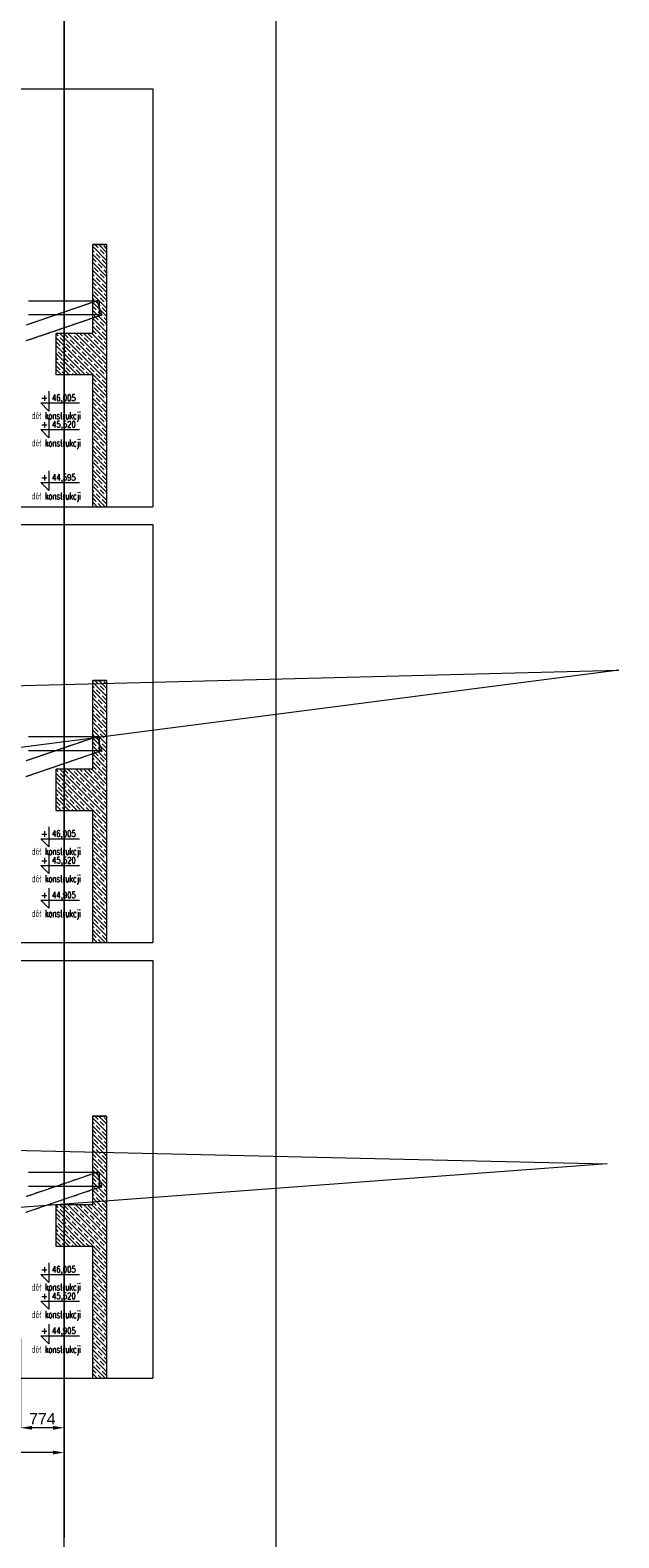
# Model space of a CAD drawing. Header units: millimetres. Extents: x -176817 to 571382, y -58489 to 156123.
# Tile 63 of 256: x -20349 to -9928, y -30771 to -4084. Entities that reach past the tile are written whole.
import ezdxf
from ezdxf.enums import TextEntityAlignment as Align

# ---------------------------------------------------------------- set-up
doc = ezdxf.new("R2010")
doc.units = ezdxf.units.MM
doc.header["$LTSCALE"] = 0.2
doc.linetypes.add('DASHDOT', pattern=[25.4, 12.7, -6.35, 0, -6.35])
doc.linetypes.add('HIDDEN', pattern=[9.525, 6.35, -3.175])
doc.layers.get('0').update_dxf_attribs({"lineweight": 13})
doc.layers.get('Defpoints').update_dxf_attribs({"lineweight": 13})
for name, color, linetype, lineweight in [('-AAA Podkład', 252, 'Continuous', 13), ('-AAA Wymiar', 1, 'Continuous', 18), ('Prz', 5, 'Continuous', 13)]:
    doc.layers.add(name, color=color, linetype=linetype, lineweight=lineweight)
doc.styles.add('ROMANS', font='romans.shx')
doc.styles.get("Standard").update_dxf_attribs({"font": 'arial.ttf'})
doc.styles.add('WYMIARY', font='ROMANS.shx', dxfattribs={"width": 0.75, "oblique": 15})
doc.dimstyles.new('1 do 100', dxfattribs={"dimscale": 100, "dimtxt": 2, "dimasz": 2.5, "dimexe": 1.25, "dimexo": 0.625, "dimtad": 1, "dimdec": 0, "dimtxsty": 'WYMIARY', "dimcen": 2.5, "dimclrd": 256, "dimclre": 256, "dimclrt": 2, "dimadec": 0, "dimazin": 0, "dimtfac": 1, "dimtdec": 0, "dimtmove": 0, "dimatfit": 3, "dimfxl": 1.25, "dimlwd": -1, "dimlwe": -1, "dimarcsym": 0})
doc.dimstyles.new('STANDARD-100', dxfattribs={"dimscale": 100, "dimtxt": 2, "dimasz": 2, "dimexe": 0, "dimexo": 0, "dimgap": 0.6, "dimtad": 1, "dimdec": 0, "dimzin": 12, "dimdsep": 46, "dimtxsty": 'Standard', "dimcen": 1, "dimclrd": 256, "dimclre": 256, "dimclrt": 2, "dimadec": 0, "dimazin": 0, "dimtfac": 1, "dimtdec": 0, "dimtmove": 0, "dimatfit": 3, "dimfxl": 0, "dimtolj": 1, "dimtzin": 0, "dimarcsym": 0})
pattern_1 = [(135, (63905.65, -74513.94), (70.71068, 70.71068), []), (135, (63835.15, -74513.94), (70.71068, 70.71068), [100, -50])]
pattern_2 = [(135, (63905.65, -82227.45), (70.71068, 70.71068), []), (135, (63835.15, -82227.45), (70.71068, 70.71068), [100, -50])]
pattern_3 = [(135, (63905.65, -89940.96), (70.71068, 70.71068), []), (135, (63835.15, -89940.96), (70.71068, 70.71068), [100, -50])]

# ---------------------------------------------------------------- blocks, each defined once
blk = doc.blocks.new('*D9')
at = {"layer": '-AAA Wymiar', "transparency": 16777216}
for p, q in [((-19746, -45734), (-19746, 19038)), ((-28728, 18850), (-28728, 18788)), ((-28478, 18913), (-19996, 18913))]:
    blk.add_line(p, q, dxfattribs=at)
for points in [[(-28478, 18954), (-28478, 18871), (-28728, 18913)], [(-19996, 18954), (-19996, 18871), (-19746, 18913)]]:
    blk.add_solid(points, dxfattribs=at)
at = {"layer": 'Defpoints', "color": 0, "transparency": 16777216}
for p in [(-28728, 18913), (-19746, 18913), (-19746, -45796)]:
    blk.add_point(p, dxfattribs=at)
at = {"layer": '-AAA Wymiar', "color": 2, "transparency": 16777216, "insert": (-24237, 19075), "char_height": 200, "attachment_point": 5, "style": 'WYMIARY'}
blk.add_mtext('8982', dxfattribs=at)
blk = doc.blocks.new('poziom')
at = {"color": 4}
for p, q in [((0, 1.176), (0, 0.076)), ((-0.446, 0.522), (1.685, 0.522)), ((-0.446, 0.522), (0, 0.076))]:
    blk.add_line(p, q, dxfattribs=at)
at = {"color": 2, "style": 'ROMANS'}
blk.add_attdef('+', text='', height=0.35, dxfattribs=at).set_placement((-0.254, 0.632), align=Align.CENTER)
at = {"color": 2, "style": 'ROMANS', "width": 0.8}
blk.add_attdef('POZIOM', text='', height=0.35, dxfattribs=at).set_placement((0.824, 0.632), align=Align.CENTER)
blk = doc.blocks.new('*D873')
at = {"layer": '-AAA Podkład', "linetype": 'HIDDEN', "lineweight": -2, "ltscale": 5, "transparency": 16777216}
for p, q in [((26350, -46782), (26350, -46945)), ((35150, -46945), (26550, -46945)), ((35350, -46782), (35350, -46945))]:
    blk.add_line(p, q, dxfattribs=at)
at = {"layer": '-AAA Podkład', "linetype": 'HIDDEN', "ltscale": 5, "transparency": 16777216}
for points in [[(26550, -46911), (26550, -46978), (26350, -46945)], [(35150, -46911), (35150, -46978), (35350, -46945)]]:
    blk.add_solid(points, dxfattribs=at)
at = {"layer": 'Defpoints', "color": 0, "linetype": 'HIDDEN', "ltscale": 5, "transparency": 16777216}
for p in [(26350, -46782), (26350, -46945), (35350, -46782)]:
    blk.add_point(p, dxfattribs=at)
at = {"layer": '-AAA Podkład', "color": 2, "linetype": 'HIDDEN', "ltscale": 5, "transparency": 16777216, "insert": (30850, -46783), "char_height": 200, "attachment_point": 5}
blk.add_mtext('\\A1;9000', dxfattribs=at)
blk = doc.blocks.new('*D877')
at = {"layer": '-AAA Podkład', "linetype": 'HIDDEN', "lineweight": -2, "ltscale": 5, "transparency": 16777216}
for p, q in [((34577, -44919), (34577, -46507)), ((35350, -46358), (35350, -46507)), ((35150, -46507), (34777, -46507))]:
    blk.add_line(p, q, dxfattribs=at)
at = {"layer": '-AAA Podkład', "linetype": 'HIDDEN', "ltscale": 5, "transparency": 16777216}
for points in [[(34777, -46474), (34777, -46541), (34577, -46507)], [(35150, -46474), (35150, -46541), (35350, -46507)]]:
    blk.add_solid(points, dxfattribs=at)
at = {"layer": 'Defpoints', "color": 0, "linetype": 'HIDDEN', "ltscale": 5, "transparency": 16777216}
for p in [(34577, -44919, 0), (35350, -46358), (34577, -46507)]:
    blk.add_point(p, dxfattribs=at)
at = {"layer": '-AAA Podkład', "color": 2, "linetype": 'HIDDEN', "ltscale": 5, "transparency": 16777216, "insert": (34963, -46347), "char_height": 200, "attachment_point": 5}
blk.add_mtext('\\A1;774', dxfattribs=at)
blk = doc.blocks.new('Podkład rev.B')
at = {"layer": '-AAA Podkład', "linetype": 'HIDDEN', "ltscale": 5}
h = blk.add_hatch(dxfattribs=at)
h.set_pattern_fill('JIS_STN_1E', color=256, scale=100, style=0)
h.set_pattern_definition(pattern_1)
h.paths.add_polyline_path([(35850, -30202.3), (36100, -30202.3), (36100, -25563.9), (35850, -25563.9)])
h = blk.add_hatch(dxfattribs=at)
h.set_pattern_fill('JIS_STN_1E', color=256, scale=100, style=0)
h.set_pattern_definition(pattern_1)
h.paths.add_polyline_path([(35200, -27133.9), (35850, -27133.9), (35850, -27863.9), (35200, -27863.9)])
h = blk.add_hatch(dxfattribs=at)
h.set_pattern_fill('JIS_STN_1E', color=256, scale=100, style=0)
h.set_pattern_definition(pattern_2)
h.paths.add_polyline_path([(35850, -37915.8), (36100, -37915.8), (36100, -33277.5), (35850, -33277.5)])
h = blk.add_hatch(dxfattribs=at)
h.set_pattern_fill('JIS_STN_1E', color=256, scale=100, style=0)
h.set_pattern_definition(pattern_2)
h.paths.add_polyline_path([(35200, -34847.5), (35850, -34847.5), (35850, -35577.5), (35200, -35577.5)])
h = blk.add_hatch(dxfattribs=at)
h.set_pattern_fill('JIS_STN_1E', color=256, scale=100, style=0)
h.set_pattern_definition(pattern_3)
h.paths.add_polyline_path([(35850, -45629.3), (36100, -45629.3), (36100, -40991), (35850, -40991)])
h = blk.add_hatch(dxfattribs=at)
h.set_pattern_fill('JIS_STN_1E', color=256, scale=100, style=0)
h.set_pattern_definition(pattern_3)
h.paths.add_polyline_path([(35200, -42561), (35850, -42561), (35850, -43291), (35200, -43291)])
for p, q in [((35350, 2544.3, 0), (35350, -48454.9, 0)), ((35850, -25563.9, 0), (35850, -27133.9, 0)), ((35850, -25563.9, 0), (36100, -25563.9, 0)), ((36100, -25563.9, 0), (36100, -30202.3, 0)), ((35850, -25883.9, 0), (35850, -27133.9, 0)), ((35850, -27863.9, 0), (35850, -30202.3, 0)), ((35850, -33277.5, 0), (35850, -34847.5, 0)), ((35850, -33277.5, 0), (36100, -33277.5, 0)), ((36100, -33277.5, 0), (36100, -37915.8, 0)), ((35850, -33597.5, 0), (35850, -34847.5, 0)), ((35850, -35577.5, 0), (35850, -37915.8, 0)), ((35850, -40991, 0), (35850, -42561, 0)), ((35850, -40991, 0), (36100, -40991, 0)), ((36100, -40991, 0), (36100, -45629.3, 0)), ((35850, -41311, 0), (35850, -42561, 0)), ((35850, -43291, 0), (35850, -45629.3, 0))]:
    blk.add_line(p, q, dxfattribs=at)
at = {"layer": '-AAA Podkład', "linetype": 'HIDDEN', "ltscale": 5, "elevation": 0}
for points in [[(36922.7, -22812.2), (-1301.7, -22812.2), (-1301.7, -30202.3), (36922.7, -30202.3)], [(36922.7, -30525.7), (-1301.7, -30525.7), (-1301.7, -37915.8), (36922.7, -37915.8)], [(36922.7, -38239.2), (-1301.7, -38239.2), (-1301.7, -45629.3), (36922.7, -45629.3)]]:
    blk.add_lwpolyline(points, close=True, dxfattribs=at)
for points in [[(36100, -25563.9), (35850, -25563.9), (35850, -25863.9)], [(35850, -27133.9), (35850, -27133.9), (35200, -27133.9), (35200, -27863.9), (35850, -27863.9)], [(36100, -33277.5), (35850, -33277.5), (35850, -33577.5)], [(35850, -34847.5), (35850, -34847.5), (35200, -34847.5), (35200, -35577.5), (35850, -35577.5)], [(36100, -40991), (35850, -40991), (35850, -41291)], [(35850, -42561), (35850, -42561), (35200, -42561), (35200, -43291), (35850, -43291)]]:
    blk.add_lwpolyline(points, dxfattribs=at)
at = {"layer": '-AAA Podkład', "linetype": 'HIDDEN', "ltscale": 5}
for points in [[(36017, -26805.2), (35996, -26743.7), (35975, -26682.1), (35954, -26620.6), (35933, -26559.1), (35843.1, -26589.8), (35753.3, -26620.5), (35663.5, -26651.2), (35573.6, -26681.8), (35483.8, -26712.5), (35393.9, -26743.2), (35304.1, -26773.9), (35214.2, -26804.6), (35124.4, -26835.2), (35034.6, -26865.9), (34944.7, -26896.6), (34854.9, -26927.3), (34765, -26958), (34675.2, -26988.7)], [(34669.4, -27265.4), (34759.2, -27234.7), (34849, -27204), (34938.9, -27173.3), (35028.7, -27142.7), (35118.6, -27112), (35208.4, -27081.3), (35298.3, -27050.6), (35388.1, -27019.9), (35477.9, -26989.3), (35567.8, -26958.6), (35657.6, -26927.9), (35747.5, -26897.2), (35837.3, -26866.5), (35927.2, -26835.8), (36017, -26805.2)], [(35975, -26802.1), (35975, -26742.1), (35975, -26682.1), (35975, -26622.1), (35975, -26562.1), (35885.2, -26562.1), (35795.3, -26562.1), (35705.5, -26562.1), (35615.6, -26562.1), (35525.8, -26562.1), (35435.9, -26562.1), (35346.1, -26562.1), (35256.3, -26562.1), (35166.4, -26562.1), (35076.6, -26562.1), (34986.7, -26562.1), (34896.9, -26562.1), (34807, -26562.1), (34717.2, -26562.1)], [(34717.2, -26802.1), (34807, -26802.1), (34896.9, -26802.1), (34986.7, -26802.1), (35076.6, -26802.1), (35166.4, -26802.1), (35256.3, -26802.1), (35346.1, -26802.1), (35435.9, -26802.1), (35525.8, -26802.1), (35615.6, -26802.1), (35705.5, -26802.1), (35795.3, -26802.1), (35885.2, -26802.1), (35975, -26802.1)], [(36017, -34518.7), (35996, -34457.2), (35975, -34395.7), (35954, -34334.1), (35933, -34272.6), (35843.1, -34303.3), (35753.3, -34334), (35663.5, -34364.7), (35573.6, -34395.4), (35483.8, -34426), (35393.9, -34456.7), (35304.1, -34487.4), (35214.2, -34518.1), (35124.4, -34548.8), (35034.6, -34579.4), (34944.7, -34610.1), (34854.9, -34640.8), (34765, -34671.5), (34675.2, -34702.2)], [(34669.4, -34978.9), (34759.2, -34948.2), (34849, -34917.5), (34938.9, -34886.9), (35028.7, -34856.2), (35118.6, -34825.5), (35208.4, -34794.8), (35298.3, -34764.1), (35388.1, -34733.4), (35477.9, -34702.8), (35567.8, -34672.1), (35657.6, -34641.4), (35747.5, -34610.7), (35837.3, -34580), (35927.2, -34549.4), (36017, -34518.7)], [(35975, -34515.7), (35975, -34455.7), (35975, -34395.7), (35975, -34335.7), (35975, -34275.7), (35885.2, -34275.7), (35795.3, -34275.7), (35705.5, -34275.7), (35615.6, -34275.7), (35525.8, -34275.7), (35435.9, -34275.7), (35346.1, -34275.7), (35256.3, -34275.7), (35166.4, -34275.7), (35076.6, -34275.7), (34986.7, -34275.7), (34896.9, -34275.7), (34807, -34275.7), (34717.2, -34275.7)], [(34717.2, -34515.7), (34807, -34515.7), (34896.9, -34515.7), (34986.7, -34515.7), (35076.6, -34515.7), (35166.4, -34515.7), (35256.3, -34515.7), (35346.1, -34515.7), (35435.9, -34515.7), (35525.8, -34515.7), (35615.6, -34515.7), (35705.5, -34515.7), (35795.3, -34515.7), (35885.2, -34515.7), (35975, -34515.7)], [(36017, -42232.2), (35996, -42170.7), (35975, -42109.2), (35954, -42047.7), (35933, -41986.1), (35843.1, -42016.8), (35753.3, -42047.5), (35663.5, -42078.2), (35573.6, -42108.9), (35483.8, -42139.5), (35393.9, -42170.2), (35304.1, -42200.9), (35214.2, -42231.6), (35124.4, -42262.3), (35034.6, -42293), (34944.7, -42323.6), (34854.9, -42354.3), (34765, -42385), (34675.2, -42415.7)], [(34669.4, -42692.4), (34759.2, -42661.7), (34849, -42631), (34938.9, -42600.4), (35028.7, -42569.7), (35118.6, -42539), (35208.4, -42508.3), (35298.3, -42477.6), (35388.1, -42447), (35477.9, -42416.3), (35567.8, -42385.6), (35657.6, -42354.9), (35747.5, -42324.2), (35837.3, -42293.6), (35927.2, -42262.9), (36017, -42232.2)], [(35975, -42229.2), (35975, -42169.2), (35975, -42109.2), (35975, -42049.2), (35975, -41989.2), (35885.2, -41989.2), (35795.3, -41989.2), (35705.5, -41989.2), (35615.6, -41989.2), (35525.8, -41989.2), (35435.9, -41989.2), (35346.1, -41989.2), (35256.3, -41989.2), (35166.4, -41989.2), (35076.6, -41989.2), (34986.7, -41989.2), (34896.9, -41989.2), (34807, -41989.2), (34717.2, -41989.2)], [(34717.2, -42229.2), (34807, -42229.2), (34896.9, -42229.2), (34986.7, -42229.2), (35076.6, -42229.2), (35166.4, -42229.2), (35256.3, -42229.2), (35346.1, -42229.2), (35435.9, -42229.2), (35525.8, -42229.2), (35615.6, -42229.2), (35705.5, -42229.2), (35795.3, -42229.2), (35885.2, -42229.2), (35975, -42229.2)]]:
    blk.add_lwpolyline(points, dxfattribs=at)
at = {"layer": '-AAA Podkład', "linetype": 'HIDDEN', "ltscale": 5, "xscale": 320, "yscale": 320, "zscale": 320}
for p, values in [((35079.3, -28533.4, 0), {'POZIOM': '46,005', '+': '+'}), ((35080.4, -29005, 0), {'POZIOM': '45,520', '+': '+'}), ((35080.4, -29942.9, 0), {'POZIOM': '44,595', '+': '+'}), ((35079.3, -36246.9, 0), {'POZIOM': '46,005', '+': '+'}), ((35080.4, -36718.5, 0), {'POZIOM': '45,520', '+': '+'}), ((35080.4, -37334, 0), {'POZIOM': '44,905', '+': '+'}), ((35079.3, -43960.4, 0), {'POZIOM': '46,005', '+': '+'}), ((35080.4, -44432, 0), {'POZIOM': '45,520', '+': '+'}), ((35080.4, -45047.5, 0), {'POZIOM': '44,905', '+': '+'})]:
    blk.add_blockref('poziom', p, dxfattribs=at).add_auto_attribs(values)
at = {"layer": '-AAA Podkład', "linetype": 'HIDDEN', "ltscale": 5, "style": 'ROMANS', "width": 0.7}
for p in [(35207.6, -28652.4, 0), (35207.6, -29136.9, 0), (35207.6, -30074.8, 0), (35207.6, -36365.9, 0), (35207.6, -36850.4, 0), (35207.6, -37465.9, 0), (35207.6, -44079.5, 0), (35207.6, -44563.9, 0), (35207.6, -45179.5, 0)]:
    blk.add_text('dół konstrukcji', height=125, dxfattribs=at).set_placement(p, align=Align.CENTER)
at = {"layer": '-AAA Podkład', "linetype": 'HIDDEN', "ltscale": 5}
for base, p1, p2, picture, middle in [((34576.5, -46507.20452, 0), (35350.00001, -46357.92115, 0), (34576.5, -44919.35806, 0), '*D877', (34963.25, -46347.20452, 0)), ((26350, -46944.7, 0), (35350, -46781.6, 0), (26350, -46781.6, 0), '*D873', (30850, -46782.6, 0))]:
    dim = blk.add_linear_dim(base=base, p1=p1, p2=p2, dimstyle='STANDARD-100', dxfattribs=at)
    dim.commit()
    dim.dimension.update_dxf_attribs({"geometry": picture, "text_midpoint": middle})

msp = doc.modelspace()

# ---------------------------------------------------------------- linework, layer by layer
at = {"layer": '-AAA Wymiar'}
for p, q in [((-9928.1317, -15412.833), (-67317.0633, -22834.3987)), ((-61002.1991, -16730.6803), (-9928.1317, -15412.833)), ((-67317.0633, -22834.3987), (-10136.3136, -24152.2473)), ((-10136.3136, -24152.2473), (-62528.8682, -28036.4309))]:
    msp.add_line(p, q, dxfattribs=at)
at = {"color": 252, "linetype": 'DASHDOT', "ltscale": 3}
msp.add_line((-19745.7819, 19253.2914), (-19745.7819, -30771.4395), dxfattribs=at)
at = {"layer": 'Prz'}
msp.add_lwpolyline([(-15998.2722, -58489.4339), (-71598.2722, -58489.4339), (-71598.2722, 22710.5661), (-15998.2722, 22710.5661)], close=True, dxfattribs=at)

# ---------------------------------------------------------------- block references
at = {"layer": '-AAA Wymiar'}
msp.add_blockref('Podkład rev.B', (-55095.7819, 17683.4632, 0), dxfattribs=at)

# ---------------------------------------------------------------- dimensions: what is measured, and where the dimension line sits
dim = msp.add_linear_dim(base=(-19745.7819, 18912.6998), p1=(-28727.9305, 18912.6998), p2=(-19745.7819, -45796.0606), dimstyle='1 do 100', override={"dimtmove": 1}, dxfattribs=at)
dim.commit()
dim.dimension.update_dxf_attribs({"geometry": '*D9', "text_midpoint": (-24236.8562, 19075.1998)})

doc.saveas('drawing.dxf')
